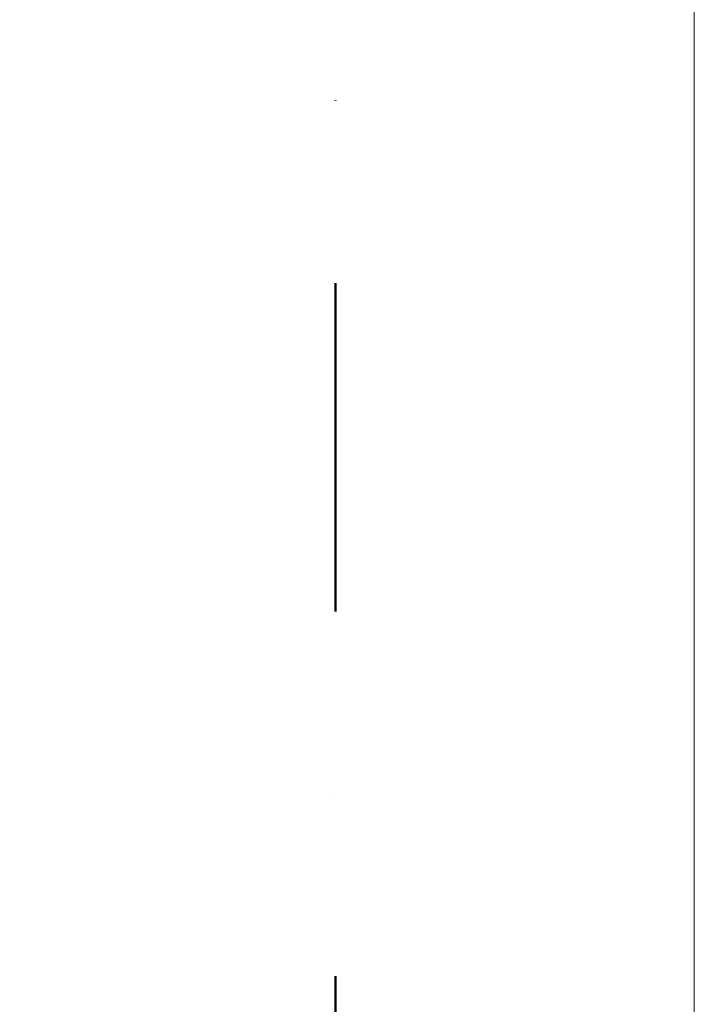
# Model space of a CAD drawing. Header units: millimetres. Extents: x -40968 to 13979, y -19284 to 4746.
# Tile 206 of 256: x -2753 to -2101, y -8990 to -8038. Entities that reach past the tile are written whole.
import ezdxf

# ---------------------------------------------------------------- set-up
doc = ezdxf.new("R2010")
doc.units = ezdxf.units.MM
doc.header["$MEASUREMENT"] = 0
doc.linetypes.add('Punto & Rayas', pattern=[670.277762, 317.5, -176.388889, 0, -176.388874])
doc.layers.add('01_2D_Ambit_Pluma_Nº__242', color=7, linetype='Continuous', lineweight=50, true_color=0xfb0013)
doc.layers.add('12_FAÇ_Façana', color=7, linetype='Continuous')
doc.layers.add('12_FAÇ_Façana_Pluma_Nº__7', color=7, linetype='Continuous', lineweight=5)

# ---------------------------------------------------------------- blocks, each defined once
blk = doc.blocks.new('Muro_1_1', base_point=(-1681.11, -1193.98))
at = {"layer": '12_FAÇ_Façana_Pluma_Nº__7', "color": 7, "linetype": 'Continuous', "lineweight": 5, "flags": 128}
blk.add_lwpolyline([(-2101.11, -1638.98), (-2101.11, -10658.98)], dxfattribs=at)

msp = doc.modelspace()

# ---------------------------------------------------------------- linework, layer by layer
at = {"layer": '01_2D_Ambit_Pluma_Nº__242', "color": 1, "linetype": 'Punto & Rayas', "lineweight": 50, "true_color": 0xfb0013, "flags": 128}
msp.add_lwpolyline([(-28500.02, 1816.8), (-28500.02, 4745.93), (7879.57, 4745.93), (7879.57, -1396.87), (6474.15, -1396.87), (6474.15, -11392.72), (6916.3, -11392.72), (6916.3, -17756.6), (-3932.28, -17756.6), (-3932.28, -11834.88), (-2447.9, -11834.88), (-2447.9, -2249.59), (-23311.17, -2249.59), (-23311.17, 1816.8)], close=True, dxfattribs=at)

# ---------------------------------------------------------------- block references
at = {"layer": '12_FAÇ_Façana', "color": 7, "lineweight": 20}
msp.add_blockref('Muro_1_1', (-1681.11, -1193.98), dxfattribs=at)

doc.saveas('drawing.dxf')
